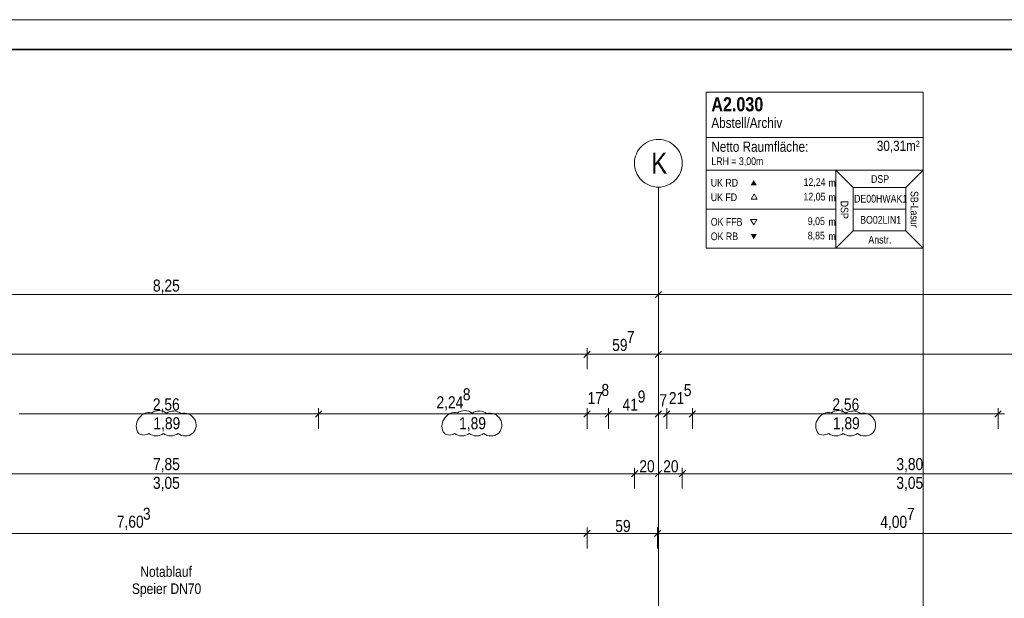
# Model space of a CAD drawing. Extents: x -620 to 300, y 62 to 1112.
# Tile 229 of 235: x -233 to -68, y 1016 to 1112. Entities that reach past the tile are written whole.
import ezdxf
from ezdxf.lldxf.tags import DXFTag

# ---------------------------------------------------------------- set-up
doc = ezdxf.new("R2010")
doc.units = 0
doc.layers.get('0').update_dxf_attribs({"lineweight": 13})
for name, color, linetype, lineweight in [('70 -71 Achsen- 1 Gebäudeachsen', 7, 'STRICHPUNKT2-A06CPVE5L0', 18), ('iwb_Plankopf Rahmen', 7, 'Continuous', 35), ('Keine-A06CPVE4L0', 7, 'Continuous', 9)]:
    doc.layers.add(name, color=color, linetype=linetype, lineweight=lineweight)
for name, color, linetype, lineweight, true_color in [('70 -72 Beschriftung- 1 Beschriftung allgemein', 7, 'Continuous', 9, 0xff6633), ('70 -75 Raumstempel- 1 Raumstempel-A06CPVE3L0', 1, 'Continuous', 50, 0xff0000), ('70 -75 Raumstempel-2 Verweislinie', 3, 'Continuous', 9, 0x00ff00), ('70 -76 Bemaßung- 2 Allgemein', 9, 'Continuous', 5, 0x808080), ('70 -77 Revision- 2 Wolken', 7, 'Continuous', 18, 0x944cff)]:
    doc.layers.add(name, color=color, linetype=linetype, lineweight=lineweight, true_color=true_color)
doc.styles.get("Standard").update_dxf_attribs({"font": 'ARIALN.TTF'})
tags = doc.linetypes.add('STRICHPUNKT2-A06CPVE5L0', pattern=[12.7, 6.35, -3.175, 0, -3.175]).pattern_tags.tags
tags[10:11] = [DXFTag(74, 4), DXFTag(75, 0), DXFTag(340, '0'), DXFTag(46, 0.0), DXFTag(50, 0.0), DXFTag(44, 0.0), DXFTag(45, 0.0)]
tags[8:9] = [DXFTag(74, 4), DXFTag(75, 0), DXFTag(340, '0'), DXFTag(46, 0.0), DXFTag(50, 0.0), DXFTag(44, 0.0), DXFTag(45, 0.0)]
tags[6:7] = [DXFTag(74, 4), DXFTag(75, 0), DXFTag(340, '0'), DXFTag(46, 0.0), DXFTag(50, 0.0), DXFTag(44, 0.0), DXFTag(45, 0.0)]
tags[4:5] = [DXFTag(74, 4), DXFTag(75, 0), DXFTag(340, '0'), DXFTag(46, 0.0), DXFTag(50, 0.0), DXFTag(44, 0.0), DXFTag(45, 0.0)]

# ---------------------------------------------------------------- blocks, each defined once
blk = doc.blocks.new('Referenz-A06CPVE6L0')
at = {"layer": '70 -71 Achsen- 1 Gebäudeachsen', "color": 0, "linetype": 'STRICHPUNKT2-A06CPVE5L0', "ltscale": 0.18}
blk.add_line((-125.58, 1084.39), (-125.58, 84.95), dxfattribs=at)
at = {"layer": '70 -75 Raumstempel- 1 Raumstempel-A06CPVE3L0', "color": 0, "lineweight": 9}
for p, q in [((-117.58, 1100.29), (-117.58, 1074.16)), ((-81.25, 1100.29), (-117.58, 1100.29)), ((-81.25, 1074.16), (-81.25, 1100.29)), ((-81.25, 1092.7), (-117.58, 1092.7)), ((-117.58, 1087.23), (-95.85, 1087.23)), ((-92.97, 1084.33), (-95.85, 1087.23)), ((-81.25, 1087.23), (-95.85, 1087.23)), ((-95.85, 1087.23), (-95.85, 1074.16)), ((-84.14, 1084.33), (-81.25, 1087.23)), ((-92.97, 1077.05), (-92.97, 1084.33)), ((-92.97, 1084.33), (-84.14, 1084.33)), ((-84.14, 1077.05), (-84.14, 1084.33)), ((-109.54, 1083.26), (-110.06, 1082.36)), ((-110.06, 1082.36), (-109.02, 1082.36)), ((-109.02, 1082.36), (-109.54, 1083.26)), ((-117.58, 1080.69), (-95.85, 1080.69)), ((-84.14, 1080.69), (-92.97, 1080.69)), ((-109.61, 1078.09), (-110.14, 1078.99)), ((-110.14, 1078.99), (-109.09, 1078.99)), ((-109.09, 1078.99), (-109.61, 1078.09)), ((-92.97, 1077.05), (-95.85, 1074.16)), ((-92.97, 1077.05), (-84.14, 1077.05)), ((-84.14, 1077.05), (-81.25, 1074.16)), ((-81.25, 1074.16), (-117.58, 1074.16))]:
    blk.add_line(p, q, dxfattribs=at)
at = {"layer": '70 -75 Raumstempel- 1 Raumstempel-A06CPVE3L0', "color": 0, "lineweight": 0}
for points in [[(-109.09, 1084.68), (-109.61, 1085.59), (-110.14, 1084.68)], [(-109.09, 1076.55), (-109.61, 1075.64), (-110.14, 1076.55)]]:
    blk.add_solid(points, dxfattribs=at)
at = {"layer": '70 -75 Raumstempel-2 Verweislinie', "color": 0, "linetype": 'Continuous', "ltscale": 0.13}
blk.add_line((-81.25, 1074.16), (-81.25, 953.73), dxfattribs=at)
at = {"layer": '70 -76 Bemaßung- 2 Allgemein', "color": 0, "linetype": 'Continuous', "ltscale": 0.13}
for p, q in [((-125.05, 1066.92), (-126.11, 1065.86)), ((-126.11, 1065.86), (-125.05, 1066.92)), ((-125.58, 1066.45), (-125.58, 1067.39)), ((-125.58, 1066.45), (-125.58, 1067.39)), ((-126.64, 1066.39), (-289.52, 1066.39)), ((-125.08, 1066.39), (-126.64, 1066.39)), ((-126.08, 1066.39), (-124.52, 1066.39)), ((38.36, 1066.39), (-124.52, 1066.39)), ((-137.52, 1053.89), (-137.52, 1057.39)), ((-137.52, 1053.89), (-137.52, 1057.39)), ((-125.58, 1056.45), (-125.58, 1057.39)), ((-125.58, 1056.45), (-125.58, 1057.39)), ((-138.58, 1056.39), (-454.52, 1056.39)), ((-136.52, 1056.39), (-138.58, 1056.39)), ((-138.52, 1056.39), (-136.46, 1056.39)), ((-126.64, 1056.39), (-136.46, 1056.39)), ((-124.58, 1056.39), (-126.64, 1056.39)), ((-126.58, 1056.39), (-124.52, 1056.39)), ((76.59, 1056.39), (-124.52, 1056.39)), ((-182.48, 1043.89), (-182.48, 1047.39)), ((-182.48, 1043.89), (-182.48, 1047.39)), ((-137.52, 1043.89), (-137.52, 1047.39)), ((-137.52, 1043.89), (-137.52, 1047.39)), ((-133.96, 1043.89), (-133.96, 1047.39)), ((-133.96, 1043.89), (-133.96, 1047.39)), ((-125.58, 1046.45), (-125.58, 1047.39)), ((-125.58, 1046.45), (-125.58, 1047.39)), ((-124.18, 1043.89), (-124.18, 1047.39)), ((-124.18, 1043.89), (-124.18, 1047.39)), ((-119.88, 1043.89), (-119.88, 1047.39)), ((-119.88, 1043.89), (-119.88, 1047.39)), ((-68.68, 1043.89), (-68.68, 1047.39)), ((-68.68, 1043.89), (-68.68, 1047.39)), ((-183.54, 1046.39), (-232.62, 1046.39)), ((-181.48, 1046.39), (-183.54, 1046.39)), ((-183.48, 1046.39), (-181.42, 1046.39)), ((-138.58, 1046.39), (-181.42, 1046.39)), ((-138.58, 1046.39), (-139.64, 1046.39)), ((-136.52, 1046.39), (-138.58, 1046.39)), ((-136.52, 1046.39), (-138.58, 1046.39)), ((-133.96, 1046.39), (-137.52, 1046.39)), ((-134.96, 1046.39), (-132.9, 1046.39)), ((-134.96, 1046.39), (-132.9, 1046.39)), ((-132.9, 1046.39), (-131.84, 1046.39)), ((-126.64, 1046.39), (-132.9, 1046.39)), ((-126.64, 1046.39), (-127.7, 1046.39)), ((-124.58, 1046.39), (-126.64, 1046.39)), ((-124.58, 1046.39), (-126.64, 1046.39)), ((-125.24, 1046.39), (-126.3, 1046.39)), ((-124.18, 1046.39), (-125.58, 1046.39)), ((-123.18, 1046.39), (-125.24, 1046.39)), ((-125.18, 1046.39), (-123.12, 1046.39)), ((-119.88, 1046.39), (-124.18, 1046.39)), ((-123.12, 1046.39), (-122.06, 1046.39)), ((-120.88, 1046.39), (-118.82, 1046.39)), ((-120.88, 1046.39), (-118.82, 1046.39)), ((-118.82, 1046.39), (-117.76, 1046.39)), ((-69.74, 1046.39), (-118.82, 1046.39)), ((-67.68, 1046.39), (-69.74, 1046.39)), ((-69.68, 1046.39), (-67.62, 1046.39)), ((-129.58, 1033.89), (-129.58, 1037.39)), ((-129.58, 1033.89), (-129.58, 1037.39)), ((-125.58, 1036.45), (-125.58, 1037.39)), ((-125.58, 1036.45), (-125.58, 1037.39)), ((-121.58, 1033.89), (-121.58, 1037.39)), ((-121.58, 1033.89), (-121.58, 1037.39)), ((-130.64, 1036.39), (-285.52, 1036.39)), ((-128.58, 1036.39), (-130.64, 1036.39)), ((-130.58, 1036.39), (-128.52, 1036.39)), ((-126.64, 1036.39), (-128.52, 1036.39)), ((-124.58, 1036.39), (-126.64, 1036.39)), ((-126.58, 1036.39), (-124.52, 1036.39)), ((-122.64, 1036.39), (-124.52, 1036.39)), ((-120.58, 1036.39), (-122.64, 1036.39)), ((-122.58, 1036.39), (-120.52, 1036.39)), ((-46.64, 1036.39), (-120.52, 1036.39)), ((-137.52, 1023.89), (-137.52, 1027.39)), ((-137.52, 1023.89), (-137.52, 1027.39)), ((-125.72, 1023.89), (-125.72, 1027.39)), ((-125.72, 1023.89), (-125.72, 1027.39)), ((-138.58, 1026.39), (-288.52, 1026.39)), ((-136.52, 1026.39), (-138.58, 1026.39)), ((-138.52, 1026.39), (-136.46, 1026.39)), ((-126.78, 1026.39), (-136.46, 1026.39)), ((-124.72, 1026.39), (-126.78, 1026.39)), ((-126.72, 1026.39), (-124.66, 1026.39)), ((-46.64, 1026.39), (-124.66, 1026.39))]:
    blk.add_line(p, q, dxfattribs=at)
at = {"layer": '70 -76 Bemaßung- 2 Allgemein', "color": 0, "linetype": 'Continuous', "lineweight": 20, "ltscale": 0.2}
for p, q in [((-136.99, 1056.92), (-138.05, 1055.86)), ((-138.05, 1055.86), (-136.99, 1056.92)), ((-125.05, 1056.92), (-126.11, 1055.86)), ((-126.11, 1055.86), (-125.05, 1056.92)), ((-181.95, 1046.92), (-183.01, 1045.86)), ((-183.01, 1045.86), (-181.95, 1046.92)), ((-136.99, 1046.92), (-138.05, 1045.86)), ((-136.99, 1046.92), (-138.05, 1045.86)), ((-134.49, 1045.86), (-133.43, 1046.92)), ((-134.49, 1045.86), (-133.43, 1046.92)), ((-125.05, 1046.92), (-126.11, 1045.86)), ((-125.05, 1046.92), (-126.11, 1045.86)), ((-124.71, 1045.86), (-123.65, 1046.92)), ((-123.65, 1046.92), (-124.71, 1045.86)), ((-120.41, 1045.86), (-119.35, 1046.92)), ((-120.41, 1045.86), (-119.35, 1046.92)), ((-68.15, 1046.92), (-69.21, 1045.86)), ((-69.21, 1045.86), (-68.15, 1046.92)), ((-129.05, 1036.92), (-130.11, 1035.86)), ((-130.11, 1035.86), (-129.05, 1036.92)), ((-125.05, 1036.92), (-126.11, 1035.86)), ((-126.11, 1035.86), (-125.05, 1036.92)), ((-121.05, 1036.92), (-122.11, 1035.86)), ((-122.11, 1035.86), (-121.05, 1036.92)), ((-136.99, 1026.92), (-138.05, 1025.86)), ((-138.05, 1025.86), (-136.99, 1026.92)), ((-125.19, 1026.92), (-126.25, 1025.86)), ((-126.25, 1025.86), (-125.19, 1026.92))]:
    blk.add_line(p, q, dxfattribs=at)
at = {"layer": '70 -77 Revision- 2 Wolken', "color": 0, "linetype": 'Continuous', "ltscale": 0.18}
for centre, major_axis in [((-211, 1044.37), (-1.63, 1.22)), ((-210.85, 1044.61), (-0.84, 1.85)), ((-210.85, 1044.61), (0.44, 1.98)), ((-209.24, 1044.93), (0.06, 2.03)), ((-209.24, 1044.93), (1.27, 1.59)), ((-206.8, 1044.86), (0.06, 2.03)), ((-206.8, 1044.86), (1.27, 1.59)), ((-205.02, 1044.49), (0.77, 1.88)), ((-205.02, 1044.49), (1.74, 1.05)), ((-205.04, 1044.53), (2.02, -0.26)), ((-159.8, 1044.37), (-1.63, 1.22)), ((-159.65, 1044.61), (-0.84, 1.85)), ((-159.65, 1044.61), (0.44, 1.98)), ((-158.04, 1044.93), (0.06, 2.03)), ((-158.04, 1044.93), (1.27, 1.59)), ((-155.6, 1044.86), (0.06, 2.03)), ((-155.6, 1044.86), (1.27, 1.59)), ((-153.82, 1044.49), (0.77, 1.88)), ((-153.82, 1044.49), (1.74, 1.05)), ((-153.84, 1044.53), (2.02, -0.26)), ((-97.2, 1044.37), (-1.63, 1.22)), ((-97.05, 1044.61), (-0.84, 1.85)), ((-97.05, 1044.61), (0.44, 1.98)), ((-95.44, 1044.93), (0.06, 2.03)), ((-95.44, 1044.93), (1.27, 1.59)), ((-93, 1044.86), (0.06, 2.03)), ((-93, 1044.86), (1.27, 1.59)), ((-91.22, 1044.49), (0.77, 1.88)), ((-91.22, 1044.49), (1.74, 1.05)), ((-91.24, 1044.53), (2.02, -0.26)), ((-211, 1044.37), (-2.03, 0)), ((-205.04, 1044.53), (1.46, -1.42)), ((-159.8, 1044.37), (-2.03, 0)), ((-153.84, 1044.53), (1.46, -1.42)), ((-97.2, 1044.37), (-2.03, 0)), ((-91.24, 1044.53), (1.46, -1.42)), ((-211.76, 1044.3), (-0.87, -1.15)), ((-211.76, 1044.3), (-0.01, -1.44)), ((-209.67, 1044.76), (-1.23, -1.62)), ((-209.67, 1044.76), (-0.01, -2.03)), ((-207.23, 1044.75), (-1.23, -1.62)), ((-207.23, 1044.75), (-0.01, -2.03)), ((-204.8, 1044.74), (-1.23, -1.62)), ((-204.8, 1044.74), (-0.01, -2.03)), ((-160.56, 1044.3), (-0.87, -1.15)), ((-160.56, 1044.3), (-0.01, -1.44)), ((-158.47, 1044.76), (-1.23, -1.62)), ((-158.47, 1044.76), (-0.01, -2.03)), ((-156.03, 1044.75), (-1.23, -1.62)), ((-156.03, 1044.75), (-0.01, -2.03)), ((-153.6, 1044.74), (-1.23, -1.62)), ((-153.6, 1044.74), (-0.01, -2.03)), ((-97.96, 1044.3), (-0.87, -1.15)), ((-97.96, 1044.3), (-0.01, -1.44)), ((-95.87, 1044.76), (-1.23, -1.62)), ((-95.87, 1044.76), (-0.01, -2.03)), ((-93.43, 1044.75), (-1.23, -1.62)), ((-93.43, 1044.75), (-0.01, -2.03)), ((-91, 1044.74), (-1.23, -1.62)), ((-91, 1044.74), (-0.01, -2.03))]:
    blk.add_ellipse(centre, major_axis=major_axis, ratio=1, start_param=0, end_param=0.643501, dxfattribs=at)
at = {"layer": 'Keine-A06CPVE4L0', "color": 0, "linetype": 'Continuous', "ltscale": 0.13}
for p, q in [((-128.12, 1091.49), (-127.8, 1091.72)), ((-127.8, 1091.72), (-127.46, 1091.92)), ((-127.46, 1091.92), (-127.11, 1092.09)), ((-127.11, 1092.09), (-126.74, 1092.22)), ((-126.74, 1092.22), (-126.36, 1092.32)), ((-126.36, 1092.32), (-125.97, 1092.37)), ((-125.97, 1092.37), (-125.58, 1092.39)), ((-125.58, 1092.39), (-125.19, 1092.37)), ((-125.19, 1092.37), (-124.8, 1092.32)), ((-124.8, 1092.32), (-124.42, 1092.22)), ((-124.42, 1092.22), (-124.05, 1092.09)), ((-124.05, 1092.09), (-123.69, 1091.92)), ((-123.69, 1091.92), (-123.36, 1091.72)), ((-123.36, 1091.72), (-123.04, 1091.49)), ((-129.27, 1089.92), (-129.11, 1090.28)), ((-129.11, 1090.28), (-128.9, 1090.62)), ((-128.9, 1090.62), (-128.67, 1090.93)), ((-128.67, 1090.93), (-128.41, 1091.22)), ((-128.41, 1091.22), (-128.12, 1091.49)), ((-123.04, 1091.49), (-122.75, 1091.22)), ((-122.75, 1091.22), (-122.49, 1090.93)), ((-122.49, 1090.93), (-122.25, 1090.62)), ((-122.25, 1090.62), (-122.05, 1090.28)), ((-122.05, 1090.28), (-121.88, 1089.92)), ((-129.58, 1088.39), (-129.56, 1088.79)), ((-129.56, 1088), (-129.58, 1088.39)), ((-129.56, 1088.79), (-129.5, 1089.17)), ((-129.5, 1089.17), (-129.41, 1089.55)), ((-129.41, 1089.55), (-129.27, 1089.92)), ((-121.88, 1089.92), (-121.75, 1089.55)), ((-121.75, 1089.55), (-121.66, 1089.17)), ((-121.66, 1089.17), (-121.6, 1088.79)), ((-121.6, 1088.79), (-121.58, 1088.39)), ((-121.58, 1088.39), (-121.6, 1088)), ((-129.5, 1087.61), (-129.56, 1088)), ((-129.41, 1087.23), (-129.5, 1087.61)), ((-129.27, 1086.86), (-129.41, 1087.23)), ((-129.11, 1086.51), (-129.27, 1086.86)), ((-121.88, 1086.86), (-122.05, 1086.51)), ((-121.75, 1087.23), (-121.88, 1086.86)), ((-121.66, 1087.61), (-121.75, 1087.23)), ((-121.6, 1088), (-121.66, 1087.61)), ((-128.9, 1086.17), (-129.11, 1086.51)), ((-128.67, 1085.86), (-128.9, 1086.17)), ((-128.41, 1085.56), (-128.67, 1085.86)), ((-128.12, 1085.3), (-128.41, 1085.56)), ((-127.8, 1085.07), (-128.12, 1085.3)), ((-127.46, 1084.87), (-127.8, 1085.07)), ((-123.36, 1085.07), (-123.69, 1084.87)), ((-123.04, 1085.3), (-123.36, 1085.07)), ((-122.75, 1085.56), (-123.04, 1085.3)), ((-122.49, 1085.86), (-122.75, 1085.56)), ((-122.25, 1086.17), (-122.49, 1085.86)), ((-122.05, 1086.51), (-122.25, 1086.17)), ((-127.11, 1084.7), (-127.46, 1084.87)), ((-126.74, 1084.57), (-127.11, 1084.7)), ((-126.36, 1084.47), (-126.74, 1084.57)), ((-125.97, 1084.41), (-126.36, 1084.47)), ((-125.58, 1084.39), (-125.97, 1084.41)), ((-125.19, 1084.41), (-125.58, 1084.39)), ((-124.8, 1084.47), (-125.19, 1084.41)), ((-124.42, 1084.57), (-124.8, 1084.47)), ((-124.05, 1084.7), (-124.42, 1084.57)), ((-123.69, 1084.87), (-124.05, 1084.7))]:
    blk.add_line(p, q, dxfattribs=at)
at = {"layer": '70 -72 Beschriftung- 1 Beschriftung allgemein', "color": 0, "linetype": 'Continuous', "ltscale": 0.13, "char_height": 1.7621, "attachment_point": 1}
for s, insert in [('{\\fArial Narrow;Notablauf}', (-212.36, 1020.88)), ('{\\fArial Narrow;Speier}', (-213.76, 1018.01)), ('{\\fArial Narrow;DN70}', (-207.3, 1018.01))]:
    blk.add_mtext(s, dxfattribs=dict(at, insert=insert))
at = {"layer": '70 -75 Raumstempel- 1 Raumstempel-A06CPVE3L0', "color": 0, "linetype": 'Continuous', "ltscale": 0.5, "attachment_point": 1}
for s, insert, char_height, rotation in [('{\\fArial Narrow|b1|i0;A2.030}', (-116.71, 1099.44), 2.3536, 0), ('{\\fArial Narrow;Abstell/Archiv}', (-116.71, 1096.02), 1.7117, 0), ('{\\fArial Narrow;Netto Raumfläche:}', (-116.71, 1092.02), 1.7117, 0), ('{\\fArial Narrow;30,31m²}', (-89, 1092.17), 1.7117, 0), ('{\\fArial Narrow;LRH = 3,00m}', (-116.71, 1089.37), 1.2838, 0), ('{\\fArial Narrow;UK RD}', (-116.81, 1085.76), 1.2838, 0), ('{\\fArial Narrow;12,24}', (-101.27, 1085.87), 1.2838, 0), ('{\\fArial Narrow;m}', (-97.09, 1085.75), 1.2838, 0), ('{\\fArial Narrow;DSP}', (-89.97, 1086.39), 1.2838, 0), ('{\\fArial Narrow;12,05}', (-101.28, 1083.44), 1.2838, 0), ('{\\fArial Narrow;SB-Lasur}', (-82.06, 1083.73), 1.2838, 270), ('{\\fArial Narrow;UK FD}', (-116.81, 1083.33), 1.2838, 0), ('{\\fArial Narrow;m}', (-97.09, 1083.32), 1.2838, 0), ('{\\fArial Narrow;DSP}', (-93.77, 1082.11), 1.2838, 270), ('{\\fArial Narrow;DE00HWAK1}', (-92.81, 1083.09), 1.2838, 0), ('{\\fArial Narrow;OK FFB}', (-116.81, 1079.21), 1.2838, 0), ('{\\fArial Narrow;9,05}', (-100.56, 1079.33), 1.2838, 0), ('{\\fArial Narrow;m}', (-97.09, 1079.21), 1.2838, 0), ('{\\fArial Narrow;BO02LIN1}', (-91.79, 1079.55), 1.2838, 0), ('{\\fArial Narrow;OK RB}', (-116.81, 1076.79), 1.2838, 0), ('{\\fArial Narrow;8,85}', (-100.56, 1076.92), 1.2838, 0), ('{\\fArial Narrow;m}', (-97.09, 1076.79), 1.2838, 0), ('{\\fArial Narrow;Anstr.}', (-90.41, 1076.23), 1.2838, 0)]:
    blk.add_mtext(s, dxfattribs=dict(at, insert=insert, char_height=char_height, rotation=rotation))
at = {"layer": '70 -76 Bemaßung- 2 Allgemein', "color": 0, "linetype": 'Continuous', "ltscale": 0.13, "char_height": 2.0138, "attachment_point": 1}
for s, insert in [('{\\fArial Narrow;8,25}', (-210.23, 1068.91)), ('{\\fArial Narrow;59}', (-133.32, 1058.96)), ('{\\fArial Narrow;7}', (-130.85, 1060.31)), ('{\\fArial Narrow;8}', (-158.33, 1050.7)), ('{\\fArial Narrow;8}', (-135.12, 1051.42)), ('{\\fArial Narrow;5}', (-121.32, 1051.4)), ('{\\fArial Narrow;2,56}', (-210.24, 1049.01)), ('{\\fArial Narrow;2,24}', (-162.75, 1049.36)), ('{\\fArial Narrow;17}', (-137.44, 1050.08)), ('{\\fArial Narrow;41}', (-131.58, 1048.98)), ('{\\fArial Narrow;9}', (-129.04, 1050.32)), ('{\\fArial Narrow;7}', (-125.41, 1049.71)), ('{\\fArial Narrow;21}', (-123.83, 1050.06)), ('{\\fArial Narrow;2,56}', (-96.44, 1049.01)), ('{\\fArial Narrow;1,89}', (-210.15, 1045.85)), ('{\\fArial Narrow;1,89}', (-158.95, 1045.85)), ('{\\fArial Narrow;1,89}', (-96.35, 1045.85)), ('{\\fArial Narrow;7,85}', (-210.22, 1039.01)), ('{\\fArial Narrow;3,80}', (-85.72, 1039.01)), ('{\\fArial Narrow;20}', (-128.77, 1038.64)), ('{\\fArial Narrow;20}', (-124.77, 1038.64)), ('{\\fArial Narrow;3,05}', (-210.23, 1035.86)), ('{\\fArial Narrow;3,05}', (-85.73, 1035.86)), ('{\\fArial Narrow;3}', (-211.9, 1030.7)), ('{\\fArial Narrow;7}', (-83.95, 1030.67)), ('{\\fArial Narrow;7,60}', (-216.28, 1029.36)), ('{\\fArial Narrow;4,00}', (-88.42, 1029.33)), ('{\\fArial Narrow;59}', (-132.8, 1028.64))]:
    blk.add_mtext(s, dxfattribs=dict(at, insert=insert))
at = {"layer": 'Keine-A06CPVE4L0', "color": 0, "linetype": 'Continuous', "ltscale": 0.13, "insert": (-126.78, 1090.16), "char_height": 3.5241, "attachment_point": 1}
blk.add_mtext('{\\fArial Narrow;K}', dxfattribs=at)

msp = doc.modelspace()

# ---------------------------------------------------------------- linework, layer by layer
at = {"layer": 'iwb_Plankopf Rahmen', "color": 8, "lineweight": 13, "ltscale": 0.13, "true_color": 0x808080}
msp.add_lwpolyline([(300.35, 62.43), (-619.65, 62.43), (-619.65, 1112.43), (300.35, 1112.43), (300.35, 62.43)], close=True, dxfattribs=at)
at = {"layer": 'iwb_Plankopf Rahmen', "ltscale": 0.35}
msp.add_lwpolyline([(-599.65, 67.43), (-599.65, 1107.43), (295.35, 1107.43), (295.35, 67.43), (-599.65, 67.43)], close=True, dxfattribs=at)

# ---------------------------------------------------------------- block references
at = {"color": 8, "lineweight": 13, "ltscale": 0.13, "true_color": 0x808080}
msp.add_blockref('Referenz-A06CPVE6L0', (0, 0), dxfattribs=at)

doc.saveas('drawing.dxf')
